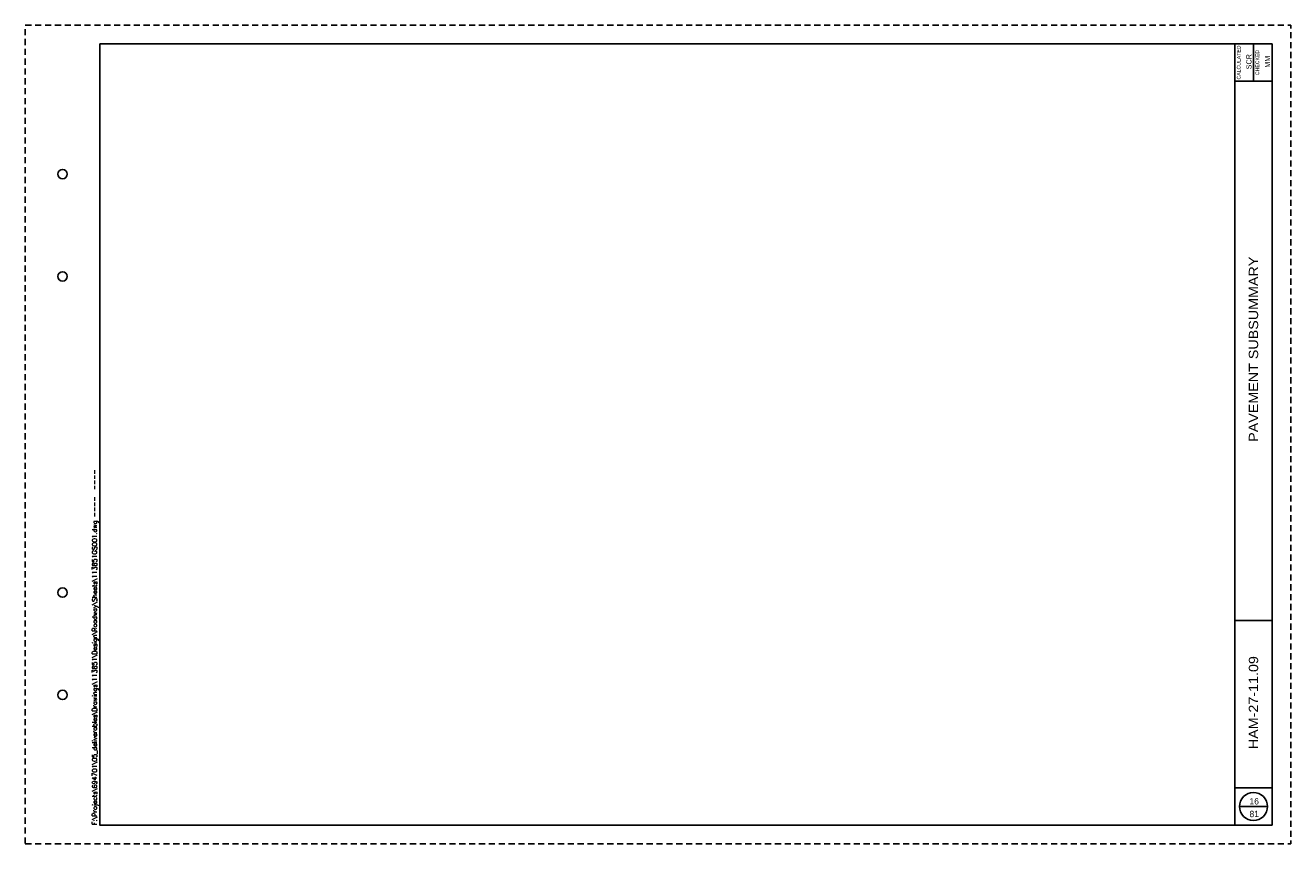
# Paper-space layout '113851GS001' of a CAD drawing. Header units: feet. Extents: x 0 to 34, y 0 to 22.
import ezdxf
from ezdxf.enums import TextEntityAlignment as Align

# ---------------------------------------------------------------- set-up
doc = ezdxf.new("R2010")
doc.units = ezdxf.units.FT
doc.header["$MEASUREMENT"] = 0
doc.linetypes.add('OhDOT_USTN3', pattern=[0.22, 0.165, -0.055])
for name, color, linetype in [('SH_Border', 7, 'Continuous'), ('SH_Cut_Line', 7, 'OhDOT_USTN3'), ('SH_Data', 7, 'Continuous')]:
    doc.layers.add(name, color=color, linetype=linetype)
doc.styles.add('DwgStamp', font='romans.shx')
doc.styles.add('Font 70-Main Title', font='txt', dxfattribs={"width": 1.15, "height": 0.25})
doc.styles.add('Straight-Normal', font='font30.shx', dxfattribs={"height": 0.14})
doc.styles.add('Straight-Sub Title', font='font30.shx', dxfattribs={"height": 0.17})

# ---------------------------------------------------------------- blocks, each defined once
blk = doc.blocks.new('BLKWO')
at = {"layer": 'SH_Border', "color": 7, "linetype": 'Continuous'}
for p, q in [((32.5, 0.5), (32.5, 21.5)), ((33, 21.5), (33, 20.5)), ((32.5, 20.5), (33.5, 20.5)), ((32.5, 6), (33.5, 6)), ((32.5, 1.5), (33.5, 1.5))]:
    blk.add_line(p, q, dxfattribs=at)
at = {"layer": 'SH_Border', "color": 7, "linetype": 'Continuous', "flags": 128}
blk.add_lwpolyline([(2, 21.5), (33.5, 21.5), (33.5, 0.5), (2, 0.5), (2, 21.5)], close=True, dxfattribs=at)
at = {"layer": 'SH_Border', "color": 7, "linetype": 'Continuous'}
for centre in [(1, 18), (1, 15.25), (1, 6.75), (1, 4)]:
    blk.add_circle(centre, 0.125, dxfattribs=at)
at = {"layer": 'SH_Cut_Line', "color": 7, "linetype": 'OhDOT_USTN3', "flags": 128}
blk.add_lwpolyline([(0, 0), (34, 0), (34, 22), (0, 22), (0, 0)], close=True, dxfattribs=at)
at = {"layer": 'SH_Data', "color": 7, "linetype": 'Continuous'}
blk.add_line((32.625, 1), (33.375, 1), dxfattribs=at)
blk.add_circle((33, 1), 0.375, dxfattribs=at)
at = {"layer": 'SH_Border', "color": 7, "linetype": 'Continuous', "style": 'DwgStamp'}
blk.add_text('F:\\Projects\\694701\\05_deliverables\\Drawings\\113851\\Design\\Roadway\\Sheets\\113851GS001.dwg ----  ----', height=0.125, rotation=90, dxfattribs=at).set_placement((1.925, 0.5))
at = {"layer": 'SH_Data', "color": 7, "linetype": 'Continuous', "style": 'Straight-Normal'}
for s, p in [('CALCULATED', (32.553, 21)), ('CHECKED', (33.053, 21))]:
    blk.add_text(s, height=0.1, rotation=90, dxfattribs=at).set_placement(p, align=Align.TOP_CENTER)
at = {"layer": 'SH_Data', "style": 'Straight-Normal'}
for tag, p in [('CALCULATED', (32.989, 21.02)), ('CHECKED', (33.489, 21.02))]:
    blk.add_attdef(tag, text='', height=0.14, rotation=90, dxfattribs=at).set_placement(p, align=Align.BOTTOM_CENTER)
at = {"layer": 'SH_Data', "style": 'Font 70-Main Title', "width": 1.15}
for tag, p in [('TITLEAREA2M', (33, 13.292)), ('TITLEAREA1', (33, 3.792))]:
    blk.add_attdef(tag, text='', height=0.25, rotation=90, dxfattribs=at).set_placement(p, align=Align.MIDDLE_CENTER)
at = {"layer": 'SH_Data', "style": 'Straight-Sub Title'}
for tag, p in [('SHEETNO', (33.02, 1.003)), ('SHEETTOTAL', (33.02, 0.663))]:
    blk.add_attdef(tag, text='', height=0.17, dxfattribs=at).set_placement(p, align=Align.BOTTOM_CENTER)

psp = doc.layouts.new('113851GS001')

# ---------------------------------------------------------------- block references
at = {"layer": 'SH_Border'}
psp.add_blockref('BLKWO', (0, 0), dxfattribs=at).add_auto_attribs({'CHECKED': 'MM', 'CALCULATED': 'SCR', 'TITLEAREA2M': 'PAVEMENT SUBSUMMARY', 'TITLEAREA1': 'HAM-27-11.09', 'SHEETTOTAL': '81', 'SHEETNO': '16'})

doc.saveas('drawing.dxf')
